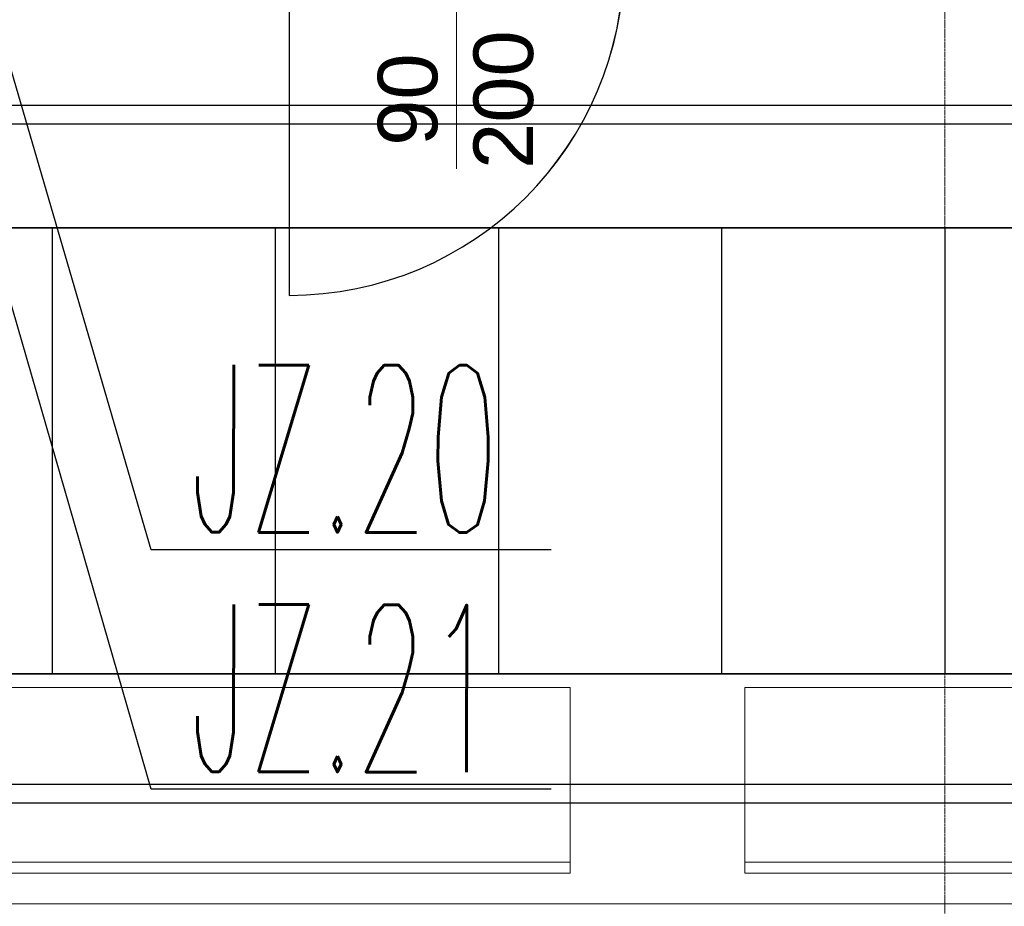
# Model space of a CAD drawing. Header units: millimetres. Extents: x -8838 to 31257, y -6224 to 3754.
# Tile 47 of 185: x -641 to -377, y -4646 to -4408. Entities that reach past the tile are written whole.
import ezdxf
from ezdxf.enums import TextEntityAlignment as Align

# ---------------------------------------------------------------- set-up
doc = ezdxf.new("R2010")
doc.units = ezdxf.units.MM
doc.header["$LTSCALE"] = 10
doc.header["$MEASUREMENT"] = 0
for name, pattern in [('rzut 2 pietra$0$ArchiTECH.PC 5. Line Type', [0.0053, 0.003, -0.001, 0.0003, -0.001]), ('rzut 2 pietra$0$ArchiTECH.PC Solid Line Type', [0]), ('SUFIT_2 PIETRO$0$ArchiTECH.PC Solid Line Type', [0])]:
    doc.linetypes.add(name, pattern=pattern)
doc.layers.add('_Numer_jednostki', color=11, linetype='CONTINUOUS', lineweight=30)
doc.layers.add('IS_ARCH', color=254, linetype='CONTINUOUS', lineweight=18)
for name, color, linetype in [('SUFIT_2 PIETRO$0$INWENTARYZACJA', 254, 'CONTINUOUS'), ('SUFIT_2 PIETRO$0$OŚWIETLENIE_KULAB', 254, 'CONTINUOUS'), ('SUFIT_2 PIETRO$0$SUFIT NOWY 39', 254, 'CONTINUOUS'), ('SUFIT_2 PIETRO$0$TYP SUFITÓW_NOWYCH', 254, 'CONTINUOUS')]:
    doc.layers.add(name, color=color, linetype=linetype)
doc.styles.add('romans1', font='simplex.shx', dxfattribs={"width": 0.8})
doc.styles.add('rzut 2 pietra$0$ArchiTECHStyle1', font='arial.ttf', dxfattribs={"height": 0.16})

msp = doc.modelspace()

# ---------------------------------------------------------------- linework, layer by layer
at = {"layer": '_Numer_jednostki'}
for points in [[(-498.45, -4550.35), (-606.01, -4550.35), (-662.43, -4357.3)], [(-498.45, -4614.76), (-606.01, -4614.76), (-671.67, -4387.54)]]:
    msp.add_lwpolyline(points, dxfattribs=at)
at = {"layer": 'IS_ARCH', "linetype": 'rzut 2 pietra$0$ArchiTECH.PC 5. Line Type'}
msp.add_line((-392.53, -3084.31), (-392.84, -6168.47), dxfattribs=at)
at = {"layer": 'IS_ARCH', "linetype": 'rzut 2 pietra$0$ArchiTECH.PC Solid Line Type'}
for p, q in [((-523.92, -4371.94), (-523.92, -4447.94)), ((-568.92, -4391.94), (-568.92, -4481.94)), ((-493.37, -4587.36), (-673.37, -4587.36)), ((-493.37, -4637.36), (-493.37, -4587.36)), ((-266.42, -4587.36), (-446.42, -4587.36)), ((-446.42, -4587.36), (-446.42, -4637.36)), ((-673.37, -4634.36), (-493.37, -4634.36)), ((-446.42, -4634.36), (-266.42, -4634.36)), ((-673.37, -4637.36), (-493.37, -4637.36)), ((-446.42, -4637.36), (-266.42, -4637.36))]:
    msp.add_line(p, q, dxfattribs=at)
msp.add_arc((-568.92, -4391.94), 90, 270, 0, dxfattribs=at)
at = {"layer": 'SUFIT_2 PIETRO$0$INWENTARYZACJA', "linetype": 'SUFIT_2 PIETRO$0$ArchiTECH.PC Solid Line Type'}
msp.add_line((-568.95, -4391.94), (-568.95, -4481.94), dxfattribs=at)
msp.add_arc((-568.95, -4391.94), 90, 270, 0, dxfattribs=at)
at = {"layer": 'SUFIT_2 PIETRO$0$OŚWIETLENIE_KULAB', "linetype": 'SUFIT_2 PIETRO$0$ArchiTECH.PC Solid Line Type'}
for p, q in [((755.64, -4430.85), (-1025.76, -4430.85)), ((755.64, -4430.85), (-1025.76, -4430.85)), ((-1025.76, -4435.85), (755.64, -4435.85)), ((-1025.76, -4435.85), (755.64, -4435.85)), ((3595.26, -4613.45), (-1031.14, -4613.45)), ((3595.26, -4613.45), (-1031.14, -4613.45)), ((-1031.14, -4618.45), (3595.26, -4618.45)), ((-1031.14, -4618.45), (3595.26, -4618.45))]:
    msp.add_line(p, q, dxfattribs=at)
at = {"layer": 'SUFIT_2 PIETRO$0$SUFIT NOWY 39', "linetype": 'SUFIT_2 PIETRO$0$ArchiTECH.PC Solid Line Type'}
for p, q in [((-1052.67, -4463.76), (3567.44, -4463.76)), ((3567.44, -4463.76), (-1052.67, -4463.76)), ((-632.67, -4463.76), (-632.67, -4583.76)), ((-572.67, -4463.76), (-572.67, -4583.76)), ((-512.67, -4463.76), (-512.67, -4583.76)), ((-452.67, -4463.76), (-452.67, -4583.76)), ((-392.67, -4463.76), (-392.67, -4583.76)), ((3607.79, -4583.76), (-1052.67, -4583.76)), ((3607.79, -4583.76), (-1052.67, -4583.76)), ((-1052.67, -4583.76), (3607.79, -4583.76)), ((3693.62, -4647.35), (-1084.54, -4645.38))]:
    msp.add_line(p, q, dxfattribs=at)
at = {"layer": 'SUFIT_2 PIETRO$0$TYP SUFITÓW_NOWYCH', "linetype": 'SUFIT_2 PIETRO$0$ArchiTECH.PC Solid Line Type'}
for p, q in [((-1052.67, -4463.76), (3567.44, -4463.76)), ((3567.44, -4583.76), (-1052.67, -4583.76))]:
    msp.add_line(p, q, dxfattribs=at)

# ---------------------------------------------------------------- texts
at = {"layer": '_Numer_jednostki', "style": 'romans1', "width": 0.5}
for s, p in [('JZ.20', (-595.48, -4545.64)), ('JZ.21', (-595.48, -4610.06))]:
    msp.add_text(s, height=45, rotation=359.9189, dxfattribs=at).set_placement(p)
at = {"layer": 'IS_ARCH', "style": 'rzut 2 pietra$0$ArchiTECHStyle1'}
for s, p in [('200', (-498.56, -4447.94)), ('90', (-524.29, -4441.72))]:
    msp.add_text(s, height=16, rotation=90, dxfattribs=at).set_placement(p, align=Align.BOTTOM_LEFT)

doc.saveas('drawing.dxf')
